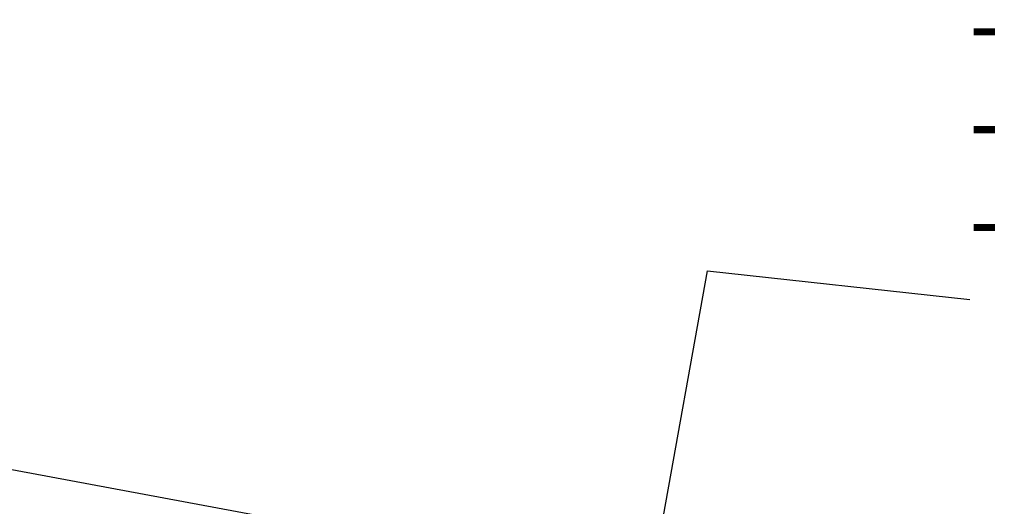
# Model space of a CAD drawing. Header units: millimetres. Extents: x -20520 to 12860, y -2780 to 10870.
# Tile 37 of 147: x -11843 to -10277, y 8295 to 9070. Entities that reach past the tile are written whole.
import ezdxf

# ---------------------------------------------------------------- set-up
doc = ezdxf.new("R2010")
doc.units = ezdxf.units.MM
doc.header["$LTSCALE"] = 0.5
doc.header["$MEASUREMENT"] = 0
doc.linetypes.add('PLINE', pattern=[0])
doc.layers.add('858- Detaljer(Nye konstruksjoner)', color=7, linetype='Continuous')
doc.styles.add('GENERATED_STYLE_1', font='arial.ttf')
doc.dimstyles.new('GENERATED_STYLE__1', dxfattribs={"dimtxt": 0.18, "dimasz": 76, "dimexe": 0.18, "dimexo": 0.0625, "dimgap": 0, "dimtad": 0, "dimtih": 1, "dimtoh": 1, "dimdec": 4, "dimzin": 0, "dimdsep": 46, "dimcen": 0.09, "dimadec": 0, "dimazin": 0, "dimtfac": 1, "dimtdec": 4, "dimtmove": 0, "dimatfit": 3, "dimldrblk": 'ARROWHEAD_17', "dimfxl": 1, "dimtolj": 1, "dimtzin": 0, "dimarcsym": 0})

# ---------------------------------------------------------------- blocks, each defined once
blk = doc.blocks.new('ARROWHEAD_17')
at = {"linetype": 'Continuous'}
for p, q in [((-0.188, -0.7), (0.188, 0.7)), ((0, 0), (-1, 0))]:
    blk.add_line(p, q, dxfattribs=at)

msp = doc.modelspace()

# ---------------------------------------------------------------- linework, layer by layer
at = {"layer": '858- Detaljer(Nye konstruksjoner)', "linetype": 'PLINE'}
msp.add_line((-12876, 8544.1), (-6045.7, 7272.1), dxfattribs=at)

# ---------------------------------------------------------------- texts
at = {"layer": '858- Detaljer(Nye konstruksjoner)', "linetype": 'Continuous', "insert": (-10331.6, 8670.2), "char_height": 100, "attachment_point": 7, "line_spacing_factor": 0.934258, "style": 'GENERATED_STYLE_1'}
msp.add_mtext('\\A1;{\\pql;\\fArial|b1|i0|c0|p0;\\W1.000000;KOMPAKT TAK 10,55º\\P\\pql;\\fArial|b0|i0|c0|p0;\\W1.000000;- Membran type Protan SE el. tilsv\\P\\pql;\\fArial|b0|i0|c0|p0;\\W1.000000;- 30mm topplate\\P\\pql;\\fArial|b0|i0|c0|p0;\\W1.000000;- 300mm trykkfast isolasjon\\P\\pql;\\fArial|b0|i0|c0|p0;\\W1.000000;- Dampsperre\\P\\pql;\\fArial|b0|i0|c0|p0;\\W1.000000;- Sponplate\\P\\pql;\\fArial|b0|i0|c0|p0;\\W1.000000;- 48x148mm kubbing, c/c 600mm\\P\\pql;\\fArial|b0|i0|c0|p0;\\W1.000000;- Limtrebjelker c/c 3000mm}', dxfattribs=at)

# ---------------------------------------------------------------- leaders
at = {"layer": '858- Detaljer(Nye konstruksjoner)', "linetype": 'PLINE', "annotation_type": 0, "has_hookline": 1, "hookline_direction": 0, "text_width": 2111.8}
msp.add_leader([(-10986.8, 7346.9), (-10748.8, 8670.2), (-10331.6, 8624.7)], dimstyle='GENERATED_STYLE__1', dxfattribs=at)

doc.saveas('drawing.dxf')
